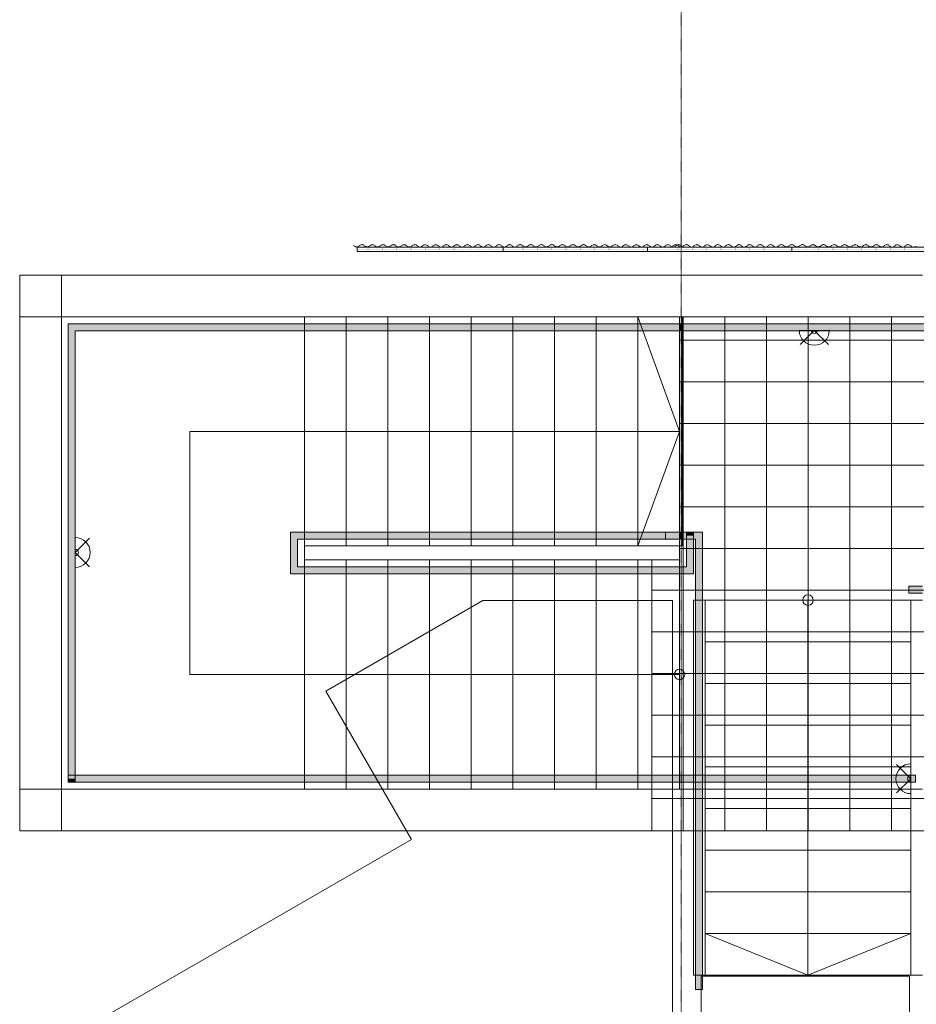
# Model space of a CAD drawing. Header units: centimetres. Extents: x -1589 to 108054, y -205274 to 31709.
# Tile 34 of 256: x 35912 to 42366, y -75644 to -68555. Entities that reach past the tile are written whole.
import ezdxf

# ---------------------------------------------------------------- set-up
doc = ezdxf.new("R2010")
doc.units = ezdxf.units.CM
doc.header["$LTSCALE"] = 0.01
doc.header["$MEASUREMENT"] = 0
for name, pattern in [('11108-COL-C310_XMODEL$0$HIDDEN', [0.375, 0.25, -0.125]), ('Kropki i Kreski', [72, 36, -18, 0, -18]), ('Kropkowana', [63.499999, 0, -63.499999])]:
    doc.linetypes.add(name, pattern=pattern)
for name, color, linetype in [('2_barierki.K_IR', 7, 'Continuous'), ('2_belki.K_IR', 7, 'Continuous'), ('2_schody stalowe rzut.K_IR', 7, 'Continuous'), ('2_schody.K_IR', 7, 'Continuous'), ('2_stropy.K_IR', 7, 'Continuous'), ('2_słupy.K_IR', 7, 'Continuous'), ('2_ściana dekoracyjna 3', 7, 'Continuous'), ('2_ściana dekoracyjna 31.K_IR', 7, 'Continuous'), ('2_ściany.K_IR', 7, 'Continuous'), ('3_oświetlenie.K_IR', 7, 'Continuous'), ('4_osie.ISTN', 7, 'Continuous')]:
    doc.layers.add(name, color=color, linetype=linetype)

msp = doc.modelspace()

# ---------------------------------------------------------------- hatches: boundary and pattern name
at = {"layer": '2_barierki.K_IR', "linetype": 'Continuous', "lineweight": 5, "ltscale": 10}
for points in [[(36261.63197, -74019.1793), (36311.63197, -74019.1793), (36311.63197, -70794.12968), (36261.63197, -70744.12968)], [(36261.63197, -70744.12968), (36311.63197, -70794.12968), (37936.63197, -70794.12968), (37936.63197, -70744.12968)], [(37936.63197, -70744.12968), (37936.63197, -70794.12968), (40661.63197, -70794.12968), (40661.63197, -70744.12968)], [(40661.63141, -70744.12968), (40661.63085, -70794.12968), (43961.71357, -70794.1665), (44011.71357, -70744.16706)], [(40661.63197, -70744.12968), (40661.63197, -70794.12968), (40686.63197, -70794.12968), (40686.63197, -70744.12968)], [(37861.63197, -72544.1793), (37911.63197, -72494.1793), (37911.63197, -72294.12968), (37861.63197, -72244.12968)], [(37861.63197, -72244.12968), (37911.63197, -72294.12968), (40661.63197, -72294.12968), (40661.63197, -72244.12968)], [(40661.63197, -72244.12968), (40661.63197, -72294.12968), (40686.63197, -72294.12968), (40686.63197, -72244.12968)], [(40711.63197, -72269.12968), (40761.63197, -72269.12968), (40761.63197, -72244.12968), (40711.63197, -72244.12968)], [(40761.63197, -72269.12968), (40711.63197, -72269.12968), (40711.63197, -72494.1793), (40761.63197, -72544.1793)], [(40761.63197, -72544.1793), (40711.63197, -72494.1793), (37911.63197, -72494.1793), (37861.63197, -72544.1793)], [(42411.6291, -72683.9505), (42411.6291, -72633.9505), (42311.6291, -72633.9505), (42311.6291, -72683.9505)], [(36261.63197, -73994.1793), (36261.63197, -74044.1793), (37961.63196, -74044.1793), (37961.63196, -73994.1793)], [(37961.63196, -73994.1793), (37961.63196, -74044.1793), (40686.63197, -74044.1793), (40686.63197, -73994.1793)], [(40686.63197, -73994.1793), (40686.63197, -74044.1793), (42361.63197, -74044.1793), (42361.63197, -73994.1793)], [(36311.63197, -74019.1793), (36261.63197, -74019.1793), (36261.63197, -74044.1793), (36311.63197, -74044.1793)]]:
    msp.add_hatch(color=8, dxfattribs=at).paths.add_polyline_path(points)
at = {"layer": '2_schody stalowe rzut.K_IR', "linetype": 'Continuous', "lineweight": 5, "ltscale": 10}
for points in [[(40661.63197, -72294.12968), (40661.63197, -72244.12968), (40561.63197, -72244.12968), (40561.63197, -72294.12968)], [(40661.63197, -72244.12968), (40661.63197, -72294.12968), (40776.6291, -72294.12968), (40826.6291, -72244.12968)], [(40826.6291, -72244.12968), (40776.6291, -72294.12968), (40776.6291, -75436.51437), (40826.6291, -75436.51437)], [(40826.6291, -75436.51437), (40776.6291, -75436.51437), (40776.6291, -75536.51437), (40826.6291, -75536.51437)]]:
    msp.add_hatch(color=8, dxfattribs=at).paths.add_polyline_path(points)
at = {"layer": '2_schody.K_IR', "linetype": 'Continuous', "lineweight": 5, "ltscale": 10}
h = msp.add_hatch(dxfattribs=at)
h.set_pattern_fill('Siatka_30x30', color=8, scale=10, style=0, pattern_type=2)
h.set_pattern_definition([(0, (26888.05, -91862.7), (0, 300), []), (90, (26888.05, -91862.7), (-300, 0), [])])
h.paths.add_polyline_path([(40661.63195, -72444.17928), (40461.63197, -72444.17928), (40461.63197, -74394.1793), (44061.71357, -74394.1793), (44061.71357, -72741.85783), (44061.71357, -70394.16764), (42711.63197, -70394.16764), (42711.63197, -70694.16762), (42411.63193, -70694.16762), (40661.63195, -70694.16762)])

# ---------------------------------------------------------------- linework, layer by layer
at = {"layer": '2_barierki.K_IR', "color": 8, "linetype": 'Continuous', "lineweight": 5, "ltscale": 10}
for p, q in [((36261.63197, -70744.12968), (36261.63197, -74019.1793)), ((37936.63197, -70744.12968), (36261.63197, -70744.12968)), ((40661.63197, -70744.12968), (37936.63197, -70744.12968)), ((40661.63141, -70744.12968), (40661.63085, -70794.12968)), ((44011.71357, -70744.16706), (40661.63141, -70744.12968)), ((40686.63197, -70744.12968), (40661.63197, -70744.12968)), ((40686.63197, -70794.12968), (40686.63197, -70744.12968)), ((36311.63197, -74019.1793), (36311.63197, -70794.12968)), ((36311.63197, -70794.12968), (37936.63197, -70794.12968)), ((37936.63197, -70794.12968), (40661.63197, -70794.12968)), ((40661.63085, -70794.12968), (43961.71357, -70794.1665)), ((40661.63197, -70794.12968), (40686.63197, -70794.12968)), ((37861.63197, -72244.12968), (37861.63197, -72544.1793)), ((40661.63197, -72244.12968), (37861.63197, -72244.12968)), ((37911.63197, -72494.1793), (37911.63197, -72294.12968)), ((37911.63197, -72294.12968), (40661.63197, -72294.12968)), ((40686.63197, -72244.12968), (40661.63197, -72244.12968)), ((40661.63197, -72294.12968), (40686.63197, -72294.12968)), ((40686.63197, -72294.12968), (40686.63197, -72244.12968)), ((40761.63197, -72244.12968), (40711.63197, -72244.12968)), ((40711.63197, -72244.12968), (40711.63197, -72269.12968)), ((40711.63197, -72269.12968), (40711.63197, -72494.1793)), ((40761.63197, -72269.12968), (40761.63197, -72244.12968)), ((40761.63197, -72544.1793), (40761.63197, -72269.12968)), ((40711.63197, -72494.1793), (37911.63197, -72494.1793)), ((37861.63197, -72544.1793), (40761.63197, -72544.1793)), ((42411.6291, -72633.9505), (42311.6291, -72633.9505)), ((42311.6291, -72633.9505), (42311.6291, -72683.9505)), ((42311.6291, -72683.9505), (42411.6291, -72683.9505)), ((36261.63197, -73994.1793), (36261.63197, -74044.1793)), ((37961.63196, -73994.1793), (36261.63197, -73994.1793)), ((40686.63197, -73994.1793), (37961.63196, -73994.1793)), ((42361.63197, -73994.1793), (40686.63197, -73994.1793)), ((42361.63197, -74044.1793), (42361.63197, -73994.1793)), ((36261.63197, -74019.1793), (36261.63197, -74044.1793)), ((36261.63197, -74044.1793), (36311.63197, -74044.1793)), ((36261.63197, -74044.1793), (37961.63196, -74044.1793)), ((36311.63197, -74044.1793), (36311.63197, -74019.1793)), ((37961.63196, -74044.1793), (40686.63197, -74044.1793)), ((40686.63197, -74044.1793), (42361.63197, -74044.1793))]:
    msp.add_line(p, q, dxfattribs=at)
at = {"layer": '2_belki.K_IR', "color": 8, "linetype": 'Continuous', "lineweight": 5, "ltscale": 10}
for p, q in [((36211.63196, -70394.16762), (42411.63196, -70394.16761)), ((36211.63196, -70694.16764), (36211.63196, -70394.16762)), ((35911.63193, -70694.16762), (35911.63193, -74094.1793)), ((35911.63193, -70694.16762), (36211.63196, -70694.16762)), ((35911.63196, -70694.16763), (35911.63196, -74094.17932)), ((35911.63196, -70694.16763), (36211.63198, -70694.16763)), ((36211.63196, -70694.16762), (36211.63196, -74094.1793)), ((36211.63196, -70694.16764), (42411.63196, -70694.16763)), ((36211.63198, -70694.16763), (36211.63198, -74094.17932)), ((35911.63193, -74094.1793), (36211.63196, -74094.1793)), ((35911.63196, -74094.17932), (36211.63198, -74094.17932))]:
    msp.add_line(p, q, dxfattribs=at)
at = {"layer": '2_schody stalowe rzut.K_IR', "color": 8, "linetype": 'Continuous', "lineweight": 5, "ltscale": 10}
for p, q in [((40661.63197, -72244.12968), (40561.63197, -72244.12968)), ((40561.63197, -72244.12968), (40561.63197, -72294.12968)), ((40561.63197, -72294.12968), (40661.63197, -72294.12968)), ((40826.6291, -72244.12968), (40661.63197, -72244.12968)), ((40661.63197, -72294.12968), (40776.6291, -72294.12968)), ((40776.6291, -72294.12968), (40776.6291, -75436.51437)), ((40826.6291, -75436.51437), (40826.6291, -72244.12968)), ((40761.6291, -72733.9505), (40761.6291, -75433.9505)), ((40846.6291, -72733.9505), (40761.6291, -72733.9505)), ((40846.6291, -75433.9505), (40846.6291, -72733.9505)), ((42326.6291, -72733.9505), (40846.6291, -72733.9505)), ((40846.6291, -72733.9505), (40846.6291, -73033.9505)), ((41586.6291, -72733.9505), (41586.6291, -73033.9505)), ((41586.6291, -72733.9505), (41586.6291, -73033.9505)), ((42326.6291, -72733.9505), (42326.6291, -75433.9505)), ((42411.6291, -72733.9505), (42326.6291, -72733.9505)), ((42326.6291, -73033.9505), (42326.6291, -72733.9505)), ((40846.6291, -73033.9505), (42326.6291, -73033.9505)), ((42326.6291, -73033.9505), (40846.6291, -73033.9505)), ((40846.6291, -73033.9505), (40846.6291, -73333.9505)), ((41586.6291, -73033.9505), (41586.6291, -75133.9505)), ((41586.6291, -73033.9505), (41586.6291, -75133.9505)), ((42326.6291, -73333.9505), (42326.6291, -73033.9505)), ((40846.6291, -73333.9505), (42326.6291, -73333.9505)), ((42326.6291, -73333.9505), (40846.6291, -73333.9505)), ((40846.6291, -73333.9505), (40846.6291, -73633.9505)), ((42326.6291, -73633.9505), (42326.6291, -73333.9505)), ((40846.6291, -73633.9505), (42326.6291, -73633.9505)), ((42326.6291, -73633.9505), (40846.6291, -73633.9505)), ((40846.6291, -73633.9505), (40846.6291, -73933.9505)), ((42326.6291, -73933.9505), (42326.6291, -73633.9505)), ((40846.6291, -73933.9505), (42326.6291, -73933.9505)), ((42326.6291, -73933.9505), (40846.6291, -73933.9505)), ((40846.6291, -73933.9505), (40846.6291, -74233.9505)), ((42326.6291, -74233.9505), (42326.6291, -73933.9505)), ((40846.6291, -74233.9505), (42326.6291, -74233.9505)), ((42326.6291, -74233.9505), (40846.6291, -74233.9505)), ((40846.6291, -74233.9505), (40846.6291, -74533.9505)), ((42326.6291, -74533.9505), (42326.6291, -74233.9505)), ((40846.6291, -74533.9505), (42326.6291, -74533.9505)), ((42326.6291, -74533.9505), (40846.6291, -74533.9505)), ((40846.6291, -74533.9505), (40846.6291, -74833.9505)), ((42326.6291, -74833.9505), (42326.6291, -74533.9505)), ((40846.6291, -74833.9505), (42326.6291, -74833.9505)), ((42326.6291, -74833.9505), (40846.6291, -74833.9505)), ((40846.6291, -74833.9505), (40846.6291, -75133.9505)), ((42326.6291, -75133.9505), (42326.6291, -74833.9505)), ((40846.6291, -75133.9505), (42326.6291, -75133.9505)), ((42326.6291, -75133.9505), (40846.6291, -75133.9505)), ((40846.6291, -75133.9505), (40846.6291, -75433.9505)), ((40846.6291, -75133.9505), (41586.6291, -75433.9505)), ((40846.6291, -75133.9505), (41586.6291, -75433.9505)), ((41586.6291, -75133.9505), (41586.6291, -75433.9505)), ((41586.6291, -75133.9505), (41586.6291, -75433.9505)), ((41586.6291, -75433.9505), (42326.6291, -75133.9505)), ((41586.6291, -75433.9505), (42326.6291, -75133.9505)), ((42326.6291, -75433.9505), (42326.6291, -75133.9505)), ((40761.6291, -75433.9505), (40846.6291, -75433.9505)), ((40776.6291, -75436.51437), (40776.6291, -75536.51437)), ((40826.6291, -75536.51437), (40826.6291, -75436.51437)), ((40846.6291, -75433.9505), (42326.6291, -75433.9505)), ((42326.6291, -75433.9505), (42411.6291, -75433.9505)), ((40776.6291, -75536.51437), (40826.6291, -75536.51437))]:
    msp.add_line(p, q, dxfattribs=at)
for start, end in [(0, 180), (180, 0)]:
    msp.add_arc((41586.6291, -72733.9505), 37.5, start, end, dxfattribs=at)
at = {"layer": '2_schody.K_IR', "color": 8, "linetype": 'Continuous', "lineweight": 5, "ltscale": 10}
for p, q in [((36211.63197, -74094.1793), (36211.63197, -70694.12968)), ((36211.63197, -70694.12968), (37961.63197, -70694.12968)), ((37961.63197, -70694.12968), (37961.63197, -72344.1297)), ((37961.63197, -72344.12968), (37961.63197, -70694.12968)), ((37961.63197, -70694.12968), (38261.63197, -70694.12968)), ((38261.63197, -70694.12968), (38261.63197, -72344.12968)), ((38261.63197, -72344.12968), (38261.63197, -70694.12968)), ((38261.63197, -70694.12968), (38561.63197, -70694.12968)), ((38561.63197, -70694.12968), (38561.63197, -72344.12968)), ((38561.63197, -72344.12968), (38561.63197, -70694.12968)), ((38561.63197, -70694.12968), (38861.63197, -70694.12968)), ((38861.63197, -70694.12968), (38861.63197, -72344.12968)), ((38861.63197, -72344.12968), (38861.63197, -70694.12968)), ((38861.63197, -70694.12968), (39161.63197, -70694.12968)), ((39161.63197, -70694.12968), (39161.63197, -72344.12968)), ((39161.63197, -72344.12968), (39161.63197, -70694.12968)), ((39161.63197, -70694.12968), (39461.63197, -70694.12968)), ((39461.63197, -70694.12968), (39461.63197, -72344.12968)), ((39461.63197, -72344.12968), (39461.63197, -70694.12968)), ((39461.63197, -70694.12968), (39761.63197, -70694.12968)), ((39761.63197, -70694.12968), (39761.63197, -72344.12968)), ((39761.63197, -72344.12968), (39761.63197, -70694.12968)), ((39761.63197, -70694.12968), (40061.63197, -70694.12968)), ((40061.63197, -70694.12968), (40061.63197, -72344.12968)), ((40061.63197, -72344.12968), (40061.63197, -70694.12968)), ((40061.63197, -70694.12968), (40361.63197, -70694.12968)), ((40361.63197, -70694.12968), (40361.63197, -72344.12968)), ((40361.63197, -72344.12968), (40361.63197, -70694.12968)), ((40361.63197, -70694.12968), (40661.63197, -70694.12968)), ((40361.63197, -70694.12968), (40661.63197, -71519.12968)), ((40661.63197, -70694.12968), (40681.63197, -70694.12968)), ((40681.63197, -70694.12968), (40681.63197, -72344.12968)), ((37136.63197, -73269.1793), (37136.63197, -71519.12968)), ((37136.63197, -71519.12968), (37961.63197, -71519.12968)), ((37961.63197, -71519.12968), (40361.63197, -71519.12968)), ((40361.63197, -71519.12968), (40661.63197, -71519.12968)), ((40661.63197, -71519.12968), (40361.63197, -72344.12968)), ((38261.63197, -72344.12968), (37961.63197, -72344.12968)), ((37961.63197, -72344.1297), (37961.63197, -72444.17928)), ((38561.63197, -72344.12968), (38261.63197, -72344.12968)), ((38861.63197, -72344.12968), (38561.63197, -72344.12968)), ((39161.63197, -72344.12968), (38861.63197, -72344.12968)), ((39461.63197, -72344.12968), (39161.63197, -72344.12968)), ((39761.63197, -72344.12968), (39461.63197, -72344.12968)), ((40061.63197, -72344.12968), (39761.63197, -72344.12968)), ((40361.63197, -72344.12968), (40061.63197, -72344.12968)), ((40661.63197, -72344.12968), (40361.63197, -72344.12968)), ((40681.63197, -72344.12968), (40661.63197, -72344.12968)), ((37961.63197, -72444.17928), (37961.63197, -74094.1793)), ((37961.63198, -72444.17928), (38261.63197, -72444.17928)), ((37961.63198, -74094.1793), (37961.63198, -72444.17928)), ((38261.63197, -72444.17928), (38261.63197, -74094.1793)), ((38261.63197, -72444.1793), (38561.63197, -72444.1793)), ((38261.63197, -74094.1793), (38261.63197, -72444.1793)), ((38561.63197, -74094.1793), (38561.63197, -72444.1793)), ((38561.63197, -72444.1793), (38861.63197, -72444.1793)), ((38561.63197, -72444.1793), (38561.63197, -74094.1793)), ((38861.63197, -74094.1793), (38861.63197, -72444.1793)), ((38861.63197, -72444.1793), (39161.63197, -72444.1793)), ((38861.63197, -72444.1793), (38861.63197, -74094.1793)), ((39161.63197, -74094.1793), (39161.63197, -72444.1793)), ((39161.63197, -72444.1793), (39461.63197, -72444.1793)), ((39161.63197, -72444.1793), (39161.63197, -74094.1793)), ((39461.63197, -74094.1793), (39461.63197, -72444.1793)), ((39461.63197, -72444.1793), (39761.63197, -72444.1793)), ((39461.63197, -72444.1793), (39461.63197, -74094.1793)), ((39761.63197, -74094.1793), (39761.63197, -72444.1793)), ((39761.63197, -72444.1793), (40061.63197, -72444.1793)), ((39761.63197, -72444.1793), (39761.63197, -74094.1793)), ((40061.63197, -74094.1793), (40061.63197, -72444.1793)), ((40061.63197, -72444.1793), (40361.63197, -72444.1793)), ((40061.63197, -72444.1793), (40061.63197, -74094.1793)), ((40361.63197, -74094.1793), (40361.63197, -72444.1793)), ((40361.63197, -72444.1793), (40661.63197, -72444.1793)), ((40361.63197, -72444.1793), (40361.63197, -74094.1793)), ((40661.63197, -72444.1793), (40661.63197, -74094.1793)), ((37961.63197, -73269.1793), (37136.63197, -73269.1793)), ((40361.63197, -73269.1793), (37961.63197, -73269.1793)), ((40661.63197, -73269.1793), (40361.63197, -73269.1793)), ((37961.63197, -74094.1793), (36211.63197, -74094.1793)), ((38261.63197, -74094.1793), (37961.63198, -74094.1793)), ((38561.63197, -74094.1793), (38261.63197, -74094.1793)), ((38861.63197, -74094.1793), (38561.63197, -74094.1793)), ((39161.63197, -74094.1793), (38861.63197, -74094.1793)), ((39461.63197, -74094.1793), (39161.63197, -74094.1793)), ((39761.63197, -74094.1793), (39461.63197, -74094.1793)), ((40061.63197, -74094.1793), (39761.63197, -74094.1793)), ((40361.63197, -74094.1793), (40061.63197, -74094.1793)), ((40661.63197, -74094.1793), (40361.63197, -74094.1793))]:
    msp.add_line(p, q, dxfattribs=at)
at = {"layer": '2_schody.K_IR', "color": 8, "linetype": 'Continuous', "lineweight": 5, "ltscale": 10, "flags": 128}
msp.add_lwpolyline([(40661.63195, -72444.17928), (40461.63197, -72444.17928), (40461.63197, -74394.1793), (44061.71357, -74394.1793), (44061.71357, -72741.85783), (44061.71357, -70394.16764), (42711.63197, -70394.16764), (42711.63197, -70694.16762), (42411.63193, -70694.16762), (40661.63195, -70694.16762)], close=True, dxfattribs=at)
at = {"layer": '2_schody.K_IR', "color": 8, "linetype": 'Continuous', "lineweight": 5, "ltscale": 10}
for start, end in [(90, 270), (270, 90)]:
    msp.add_arc((40661.63197, -73269.1793), 37.5, start, end, dxfattribs=at)
at = {"layer": '2_stropy.K_IR', "color": 8, "linetype": 'Continuous', "lineweight": 5, "ltscale": 10, "flags": 128}
for points in [[(37342.67536, -77568.9581), (36342.87346, -75837.07474), (38733.13041, -74457.45428), (38115.93207, -73388.283), (39245.67857, -72736.01038), (40611.62917, -72736.89994), (40611.62917, -75969.95529), (40112.38628, -75969.99321)], [(40817.25848, -75976.54181), (42317.25848, -75976.54181), (42317.25848, -75441.85786), (40817.25848, -75441.85786)]]:
    msp.add_lwpolyline(points, close=True, dxfattribs=at)
at = {"layer": '2_słupy.K_IR', "color": 8, "linetype": 'Continuous', "lineweight": 5, "ltscale": 10, "flags": 128}
for points in [[(35911.63197, -70394.16762), (36211.63197, -70394.16762), (36211.63197, -70694.16762), (35911.63197, -70694.16762)], [(35911.63197, -74094.1793), (36211.63197, -74094.1793), (36211.63197, -74394.1793), (35911.63197, -74394.1793)]]:
    msp.add_lwpolyline(points, close=True, dxfattribs=at)
at = {"layer": '2_ściana dekoracyjna 3', "color": 8, "linetype": '11108-COL-C310_XMODEL$0$HIDDEN', "lineweight": 5, "ltscale": 10}
for p, q in [((38317.38929, -70183.11149), (38312.90778, -70179.60772)), ((38329.25198, -70191.05134), (38317.38929, -70183.11149)), ((38355.38929, -70183.11149), (38343.5266, -70191.05134)), ((38363.87739, -70176.47526), (38355.38929, -70183.11149)), ((38374.38929, -70174.11149), (38363.87739, -70176.47526)), ((38384.90119, -70176.47526), (38374.38929, -70174.11149)), ((38393.38929, -70183.11149), (38384.90119, -70176.47526)), ((38405.25198, -70191.05134), (38393.38929, -70183.11149)), ((38431.38929, -70183.11149), (38419.5266, -70191.05134)), ((38439.87739, -70176.47526), (38431.38929, -70183.11149)), ((38450.38929, -70174.11149), (38439.87739, -70176.47526)), ((38460.90119, -70176.47526), (38450.38929, -70174.11149)), ((38469.38929, -70183.11149), (38460.90119, -70176.47526)), ((38481.25198, -70191.05134), (38469.38929, -70183.11149)), ((38507.38929, -70183.11149), (38495.5266, -70191.05134)), ((38515.87739, -70176.47526), (38507.38929, -70183.11149)), ((38526.38929, -70174.11149), (38515.87739, -70176.47526)), ((38536.90119, -70176.47526), (38526.38929, -70174.11149)), ((38545.38929, -70183.11149), (38536.90119, -70176.47526)), ((38557.25198, -70191.05134), (38545.38929, -70183.11149)), ((38583.38929, -70183.11149), (38571.5266, -70191.05134)), ((38591.87739, -70176.47526), (38583.38929, -70183.11149)), ((38602.38929, -70174.11149), (38591.87739, -70176.47526)), ((38612.90119, -70176.47526), (38602.38929, -70174.11149)), ((38621.38929, -70183.11149), (38612.90119, -70176.47526)), ((38633.25198, -70191.05134), (38621.38929, -70183.11149)), ((38659.38929, -70183.11149), (38647.5266, -70191.05134)), ((38667.87739, -70176.47526), (38659.38929, -70183.11149)), ((38678.38929, -70174.11149), (38667.87739, -70176.47526)), ((38688.90119, -70176.47526), (38678.38929, -70174.11149)), ((38697.38929, -70183.11149), (38688.90119, -70176.47526)), ((38709.25198, -70191.05134), (38697.38929, -70183.11149)), ((38735.38929, -70183.11149), (38723.5266, -70191.05134)), ((38743.87739, -70176.47526), (38735.38929, -70183.11149)), ((38754.38929, -70174.11149), (38743.87739, -70176.47526)), ((38764.90119, -70176.47526), (38754.38929, -70174.11149)), ((38773.38929, -70183.11149), (38764.90119, -70176.47526)), ((38785.25198, -70191.05134), (38773.38929, -70183.11149)), ((38811.38929, -70183.11149), (38799.5266, -70191.05134)), ((38819.87739, -70176.47526), (38811.38929, -70183.11149)), ((38830.38929, -70174.11149), (38819.87739, -70176.47526)), ((38840.90119, -70176.47526), (38830.38929, -70174.11149)), ((38849.38929, -70183.11149), (38840.90119, -70176.47526)), ((38861.25198, -70191.05134), (38849.38929, -70183.11149)), ((38887.38929, -70183.11149), (38875.5266, -70191.05134)), ((38895.87739, -70176.47526), (38887.38929, -70183.11149)), ((38906.38929, -70174.11149), (38895.87739, -70176.47526)), ((38916.90119, -70176.47526), (38906.38929, -70174.11149)), ((38925.38929, -70183.11149), (38916.90119, -70176.47526)), ((38937.25198, -70191.05134), (38925.38929, -70183.11149)), ((38963.38929, -70183.11149), (38951.5266, -70191.05134)), ((38971.87739, -70176.47526), (38963.38929, -70183.11149)), ((38982.38929, -70174.11149), (38971.87739, -70176.47526)), ((38992.90119, -70176.47526), (38982.38929, -70174.11149)), ((39001.38929, -70183.11149), (38992.90119, -70176.47526)), ((39013.25198, -70191.05134), (39001.38929, -70183.11149)), ((39039.38929, -70183.11149), (39027.5266, -70191.05134)), ((39047.87739, -70176.47526), (39039.38929, -70183.11149)), ((39058.38929, -70174.11149), (39047.87739, -70176.47526)), ((39068.90119, -70176.47526), (39058.38929, -70174.11149)), ((39077.38929, -70183.11149), (39068.90119, -70176.47526)), ((39089.25198, -70191.05134), (39077.38929, -70183.11149)), ((39115.38929, -70183.11149), (39103.5266, -70191.05134)), ((39123.87739, -70176.47526), (39115.38929, -70183.11149)), ((39134.38929, -70174.11149), (39123.87739, -70176.47526)), ((39144.90119, -70176.47526), (39134.38929, -70174.11149)), ((39153.38929, -70183.11149), (39144.90119, -70176.47526)), ((39165.25198, -70191.05134), (39153.38929, -70183.11149)), ((39191.38929, -70183.11149), (39179.5266, -70191.05134)), ((39199.87739, -70176.47526), (39191.38929, -70183.11149)), ((39210.38929, -70174.11149), (39199.87739, -70176.47526)), ((39220.90119, -70176.47526), (39210.38929, -70174.11149)), ((39229.38929, -70183.11149), (39220.90119, -70176.47526)), ((39241.25198, -70191.05134), (39229.38929, -70183.11149)), ((39267.38929, -70183.11149), (39255.5266, -70191.05134)), ((39275.87739, -70176.47526), (39267.38929, -70183.11149)), ((39286.38929, -70174.11149), (39275.87739, -70176.47526)), ((39296.90119, -70176.47526), (39286.38929, -70174.11149)), ((39305.38929, -70183.11149), (39296.90119, -70176.47526)), ((39317.25198, -70191.05134), (39305.38929, -70183.11149)), ((39343.38929, -70183.11149), (39331.5266, -70191.05134)), ((39351.87739, -70176.47526), (39343.38929, -70183.11149)), ((39362.38929, -70174.11149), (39351.87739, -70176.47526)), ((39372.90119, -70176.47526), (39362.38929, -70174.11149)), ((39381.38929, -70183.11149), (39372.90119, -70176.47526)), ((39393.25198, -70191.05134), (39381.38929, -70183.11149)), ((39419.38929, -70183.11149), (39407.5266, -70191.05134)), ((39427.87739, -70176.47526), (39419.38929, -70183.11149)), ((39438.38929, -70174.11149), (39427.87739, -70176.47526)), ((39448.90119, -70176.47526), (39438.38929, -70174.11149)), ((39457.38929, -70183.11149), (39448.90119, -70176.47526)), ((39469.25198, -70191.05134), (39457.38929, -70183.11149)), ((39495.38929, -70183.11149), (39483.5266, -70191.05134)), ((39503.87739, -70176.47526), (39495.38929, -70183.11149)), ((39514.38929, -70174.11149), (39503.87739, -70176.47526)), ((39524.90119, -70176.47526), (39514.38929, -70174.11149)), ((39533.38929, -70183.11149), (39524.90119, -70176.47526)), ((39545.25198, -70191.05134), (39533.38929, -70183.11149)), ((39571.38929, -70183.11149), (39559.5266, -70191.05134)), ((39579.87739, -70176.47526), (39571.38929, -70183.11149)), ((39590.38929, -70174.11149), (39579.87739, -70176.47526)), ((39600.90119, -70176.47526), (39590.38929, -70174.11149)), ((39609.38929, -70183.11149), (39600.90119, -70176.47526)), ((39621.25198, -70191.05134), (39609.38929, -70183.11149)), ((39647.38929, -70183.11149), (39635.5266, -70191.05134)), ((39655.87739, -70176.47526), (39647.38929, -70183.11149)), ((39666.38929, -70174.11149), (39655.87739, -70176.47526)), ((39676.90119, -70176.47526), (39666.38929, -70174.11149)), ((39685.38929, -70183.11149), (39676.90119, -70176.47526)), ((39697.25198, -70191.05134), (39685.38929, -70183.11149)), ((39723.38929, -70183.11149), (39711.5266, -70191.05134)), ((39731.87739, -70176.47526), (39723.38929, -70183.11149)), ((39742.38929, -70174.11149), (39731.87739, -70176.47526)), ((39752.90119, -70176.47526), (39742.38929, -70174.11149)), ((39761.38929, -70183.11149), (39752.90119, -70176.47526)), ((39773.25198, -70191.05134), (39761.38929, -70183.11149)), ((39799.38929, -70183.11149), (39787.5266, -70191.05134)), ((39807.87739, -70176.47526), (39799.38929, -70183.11149)), ((39818.38929, -70174.11149), (39807.87739, -70176.47526)), ((39828.90119, -70176.47526), (39818.38929, -70174.11149)), ((39837.38929, -70183.11149), (39828.90119, -70176.47526)), ((39849.25198, -70191.05134), (39837.38929, -70183.11149)), ((39875.38929, -70183.11149), (39863.5266, -70191.05134)), ((39883.87739, -70176.47526), (39875.38929, -70183.11149)), ((39894.38929, -70174.11149), (39883.87739, -70176.47526)), ((39904.90119, -70176.47526), (39894.38929, -70174.11149)), ((39913.38929, -70183.11149), (39904.90119, -70176.47526)), ((39925.25198, -70191.05134), (39913.38929, -70183.11149)), ((39951.38929, -70183.11149), (39939.5266, -70191.05134)), ((39959.87739, -70176.47526), (39951.38929, -70183.11149)), ((39970.38929, -70174.11149), (39959.87739, -70176.47526)), ((39980.90119, -70176.47526), (39970.38929, -70174.11149)), ((39989.38929, -70183.11149), (39980.90119, -70176.47526)), ((40001.25198, -70191.05134), (39989.38929, -70183.11149)), ((40027.38929, -70183.11149), (40015.5266, -70191.05134)), ((40035.87739, -70176.47526), (40027.38929, -70183.11149)), ((40046.38929, -70174.11149), (40035.87739, -70176.47526)), ((40056.90119, -70176.47526), (40046.38929, -70174.11149)), ((40065.38929, -70183.11149), (40056.90119, -70176.47526)), ((40077.25198, -70191.05134), (40065.38929, -70183.11149)), ((40103.38929, -70183.11149), (40091.5266, -70191.05134)), ((40111.87739, -70176.47526), (40103.38929, -70183.11149)), ((40122.38929, -70174.11149), (40111.87739, -70176.47526)), ((40132.90119, -70176.47526), (40122.38929, -70174.11149)), ((40141.38929, -70183.11149), (40132.90119, -70176.47526)), ((40153.25198, -70191.05134), (40141.38929, -70183.11149)), ((40179.38929, -70183.11149), (40167.5266, -70191.05134)), ((40187.87739, -70176.47526), (40179.38929, -70183.11149)), ((40198.38929, -70174.11149), (40187.87739, -70176.47526)), ((40208.90119, -70176.47526), (40198.38929, -70174.11149)), ((40217.38929, -70183.11149), (40208.90119, -70176.47526)), ((40229.25198, -70191.05134), (40217.38929, -70183.11149)), ((40255.38929, -70183.11149), (40243.5266, -70191.05134)), ((40263.87739, -70176.47526), (40255.38929, -70183.11149)), ((40274.38929, -70174.11149), (40263.87739, -70176.47526)), ((40284.90119, -70176.47526), (40274.38929, -70174.11149)), ((40293.38929, -70183.11149), (40284.90119, -70176.47526)), ((40305.25198, -70191.05134), (40293.38929, -70183.11149)), ((40331.38929, -70183.11149), (40319.5266, -70191.05134)), ((40339.87739, -70176.47526), (40331.38929, -70183.11149)), ((40350.38929, -70174.11149), (40339.87739, -70176.47526)), ((40360.90119, -70176.47526), (40350.38929, -70174.11149)), ((40369.38929, -70183.11149), (40360.90119, -70176.47526)), ((40381.25198, -70191.05134), (40369.38929, -70183.11149)), ((40407.38929, -70183.11149), (40395.5266, -70191.05134)), ((40415.87739, -70176.47526), (40407.38929, -70183.11149)), ((40426.38929, -70174.11149), (40415.87739, -70176.47526)), ((40436.90119, -70176.47526), (40426.38929, -70174.11149)), ((40445.38929, -70183.11149), (40436.90119, -70176.47526)), ((40457.25198, -70191.05134), (40445.38929, -70183.11149)), ((40483.38929, -70183.11149), (40471.5266, -70191.05134)), ((40491.87739, -70176.47526), (40483.38929, -70183.11149)), ((40502.38929, -70174.11149), (40491.87739, -70176.47526)), ((40512.90119, -70176.47526), (40502.38929, -70174.11149)), ((40521.38929, -70183.11149), (40512.90119, -70176.47526)), ((40533.25198, -70191.05134), (40521.38929, -70183.11149)), ((40559.38929, -70183.11149), (40547.5266, -70191.05134)), ((40567.87739, -70176.47526), (40559.38929, -70183.11149)), ((40578.38929, -70174.11149), (40567.87739, -70176.47526)), ((40588.90119, -70176.47526), (40578.38929, -70174.11149)), ((40597.38929, -70183.11149), (40588.90119, -70176.47526)), ((40609.25198, -70191.05134), (40597.38929, -70183.11149)), ((40635.38929, -70183.11149), (40623.5266, -70191.05134)), ((40643.87739, -70176.47526), (40635.38929, -70183.11149)), ((40654.38929, -70174.11149), (40643.87739, -70176.47526)), ((40664.90119, -70176.47526), (40654.38929, -70174.11149)), ((40673.38929, -70183.11149), (40664.90119, -70176.47526)), ((40685.25198, -70191.05134), (40673.38929, -70183.11149)), ((38343.5266, -70191.05134), (38329.25198, -70191.05134)), ((38419.5266, -70191.05134), (38405.25198, -70191.05134)), ((38495.5266, -70191.05134), (38481.25198, -70191.05134)), ((38571.5266, -70191.05134), (38557.25198, -70191.05134)), ((38647.5266, -70191.05134), (38633.25198, -70191.05134)), ((38723.5266, -70191.05134), (38709.25198, -70191.05134)), ((38799.5266, -70191.05134), (38785.25198, -70191.05134)), ((38875.5266, -70191.05134), (38861.25198, -70191.05134)), ((38951.5266, -70191.05134), (38937.25198, -70191.05134)), ((39027.5266, -70191.05134), (39013.25198, -70191.05134)), ((39103.5266, -70191.05134), (39089.25198, -70191.05134)), ((39179.5266, -70191.05134), (39165.25198, -70191.05134)), ((39255.5266, -70191.05134), (39241.25198, -70191.05134)), ((39331.5266, -70191.05134), (39317.25198, -70191.05134)), ((39407.5266, -70191.05134), (39393.25198, -70191.05134)), ((39483.5266, -70191.05134), (39469.25198, -70191.05134)), ((39559.5266, -70191.05134), (39545.25198, -70191.05134)), ((39635.5266, -70191.05134), (39621.25198, -70191.05134)), ((39711.5266, -70191.05134), (39697.25198, -70191.05134)), ((39787.5266, -70191.05134), (39773.25198, -70191.05134)), ((39863.5266, -70191.05134), (39849.25198, -70191.05134)), ((39939.5266, -70191.05134), (39925.25198, -70191.05134)), ((40015.5266, -70191.05134), (40001.25198, -70191.05134)), ((40091.5266, -70191.05134), (40077.25198, -70191.05134)), ((40167.5266, -70191.05134), (40153.25198, -70191.05134)), ((40243.5266, -70191.05134), (40229.25198, -70191.05134)), ((40319.5266, -70191.05134), (40305.25198, -70191.05134)), ((40395.5266, -70191.05134), (40381.25198, -70191.05134)), ((40471.5266, -70191.05134), (40457.25198, -70191.05134)), ((40547.5266, -70191.05134), (40533.25198, -70191.05134)), ((40623.5266, -70191.05134), (40609.25198, -70191.05134)), ((40690.07495, -70191.05134), (40685.25198, -70191.05134)), ((42356.73715, -70191.10747), (42352.7226, -70188.42048)), ((42371.01177, -70191.10747), (42356.73715, -70191.10747))]:
    msp.add_line(p, q, dxfattribs=at)
at = {"layer": '2_ściana dekoracyjna 3', "color": 8, "linetype": 'Continuous', "lineweight": 5, "ltscale": 10}
for p, q in [((38341.63197, -70192.98782), (38341.63197, -70222.98782)), ((38871.57073, -70192.98782), (38341.63197, -70192.98782)), ((38871.57073, -70222.98782), (38341.63197, -70222.98782)), ((38871.57073, -70192.98782), (39391.11854, -70192.98782)), ((38871.57073, -70222.98782), (39391.11854, -70222.98782)), ((39391.11854, -70222.98782), (39391.11854, -70192.98782)), ((39391.11854, -70192.98782), (40430.21415, -70192.98782)), ((39391.11854, -70222.98782), (40430.21415, -70222.98782)), ((40430.21415, -70192.98782), (41469.30977, -70192.98782)), ((40430.21415, -70222.98782), (40430.21415, -70192.98782)), ((40430.21415, -70222.98782), (41469.30977, -70222.98782)), ((41469.30977, -70222.98782), (41469.30977, -70192.98782)), ((41469.30977, -70192.98782), (42508.40538, -70192.98782)), ((41469.30977, -70222.98782), (42508.40538, -70222.98782))]:
    msp.add_line(p, q, dxfattribs=at)
at = {"layer": '2_ściana dekoracyjna 3', "color": 8, "linetype": 'Kropkowana', "lineweight": 5, "ltscale": 10}
msp.add_line((42882.4798, -70207.98782), (38341.63197, -70207.98782), dxfattribs=at)
at = {"layer": '2_ściana dekoracyjna 31.K_IR', "color": 8, "linetype": '11108-COL-C310_XMODEL$0$HIDDEN', "lineweight": 5, "ltscale": 10}
for p, q in [((40615.32877, -70182.9784), (40606.10085, -70189.15477)), ((40623.81687, -70176.34218), (40615.32877, -70182.9784)), ((40634.32877, -70173.9784), (40623.81687, -70176.34218)), ((40644.84066, -70176.34218), (40634.32877, -70173.9784)), ((40653.32877, -70182.9784), (40644.84066, -70176.34218)), ((40665.19146, -70190.91826), (40653.32877, -70182.9784)), ((40691.32877, -70182.9784), (40679.46607, -70190.91826)), ((40699.81687, -70176.34218), (40691.32877, -70182.9784)), ((40710.32877, -70173.9784), (40699.81687, -70176.34218)), ((40720.84066, -70176.34218), (40710.32877, -70173.9784)), ((40729.32877, -70182.9784), (40720.84066, -70176.34218)), ((40741.19146, -70190.91826), (40729.32877, -70182.9784)), ((40767.32877, -70182.9784), (40755.46607, -70190.91826)), ((40775.81687, -70176.34218), (40767.32877, -70182.9784)), ((40786.32877, -70173.9784), (40775.81687, -70176.34218)), ((40796.84066, -70176.34218), (40786.32877, -70173.9784)), ((40805.32877, -70182.9784), (40796.84066, -70176.34218)), ((40817.19146, -70190.91826), (40805.32877, -70182.9784)), ((40843.32877, -70182.9784), (40831.46607, -70190.91826)), ((40851.81687, -70176.34218), (40843.32877, -70182.9784)), ((40862.32877, -70173.9784), (40851.81687, -70176.34218)), ((40872.84066, -70176.34218), (40862.32877, -70173.9784)), ((40881.32877, -70182.9784), (40872.84066, -70176.34218)), ((40893.19146, -70190.91826), (40881.32877, -70182.9784)), ((40919.32877, -70182.9784), (40907.46607, -70190.91826)), ((40927.81687, -70176.34218), (40919.32877, -70182.9784)), ((40938.32877, -70173.9784), (40927.81687, -70176.34218)), ((40948.84066, -70176.34218), (40938.32877, -70173.9784)), ((40957.32877, -70182.9784), (40948.84066, -70176.34218)), ((40969.19146, -70190.91826), (40957.32877, -70182.9784)), ((40995.32877, -70182.9784), (40983.46607, -70190.91826)), ((41003.81687, -70176.34218), (40995.32877, -70182.9784)), ((41014.32877, -70173.9784), (41003.81687, -70176.34218)), ((41024.84066, -70176.34218), (41014.32877, -70173.9784)), ((41033.32877, -70182.9784), (41024.84066, -70176.34218)), ((41045.19146, -70190.91826), (41033.32877, -70182.9784)), ((41071.32877, -70182.9784), (41059.46607, -70190.91826)), ((41079.81687, -70176.34218), (41071.32877, -70182.9784)), ((41090.32877, -70173.9784), (41079.81687, -70176.34218)), ((41100.84066, -70176.34218), (41090.32877, -70173.9784)), ((41109.32877, -70182.9784), (41100.84066, -70176.34218)), ((41121.19146, -70190.91826), (41109.32877, -70182.9784)), ((41147.32877, -70182.9784), (41135.46607, -70190.91826)), ((41155.81687, -70176.34218), (41147.32877, -70182.9784)), ((41166.32877, -70173.9784), (41155.81687, -70176.34218)), ((41176.84066, -70176.34218), (41166.32877, -70173.9784)), ((41185.32877, -70182.9784), (41176.84066, -70176.34218)), ((41197.19146, -70190.91826), (41185.32877, -70182.9784)), ((41223.32877, -70182.9784), (41211.46607, -70190.91826)), ((41231.81687, -70176.34218), (41223.32877, -70182.9784)), ((41242.32877, -70173.9784), (41231.81687, -70176.34218)), ((41252.84066, -70176.34218), (41242.32877, -70173.9784)), ((41261.32877, -70182.9784), (41252.84066, -70176.34218)), ((41273.19146, -70190.91826), (41261.32877, -70182.9784)), ((41299.32877, -70182.9784), (41287.46607, -70190.91826)), ((41307.81687, -70176.34218), (41299.32877, -70182.9784)), ((41318.32877, -70173.9784), (41307.81687, -70176.34218)), ((41328.84066, -70176.34218), (41318.32877, -70173.9784)), ((41337.32877, -70182.9784), (41328.84066, -70176.34218)), ((41349.19146, -70190.91826), (41337.32877, -70182.9784)), ((41375.32877, -70182.9784), (41363.46607, -70190.91826)), ((41383.81687, -70176.34218), (41375.32877, -70182.9784)), ((41394.32877, -70173.9784), (41383.81687, -70176.34218)), ((41404.84066, -70176.34218), (41394.32877, -70173.9784)), ((41413.32877, -70182.9784), (41404.84066, -70176.34218)), ((41425.19146, -70190.91826), (41413.32877, -70182.9784)), ((41451.32877, -70182.9784), (41439.46607, -70190.91826)), ((41459.81687, -70176.34218), (41451.32877, -70182.9784)), ((41470.32877, -70173.9784), (41459.81687, -70176.34218)), ((41480.84066, -70176.34218), (41470.32877, -70173.9784)), ((41489.32877, -70182.9784), (41480.84066, -70176.34218)), ((41501.19146, -70190.91826), (41489.32877, -70182.9784)), ((41527.32877, -70182.9784), (41515.46607, -70190.91826)), ((41535.81687, -70176.34218), (41527.32877, -70182.9784)), ((41546.32877, -70173.9784), (41535.81687, -70176.34218)), ((41556.84066, -70176.34218), (41546.32877, -70173.9784)), ((41565.32877, -70182.9784), (41556.84066, -70176.34218)), ((41577.19146, -70190.91826), (41565.32877, -70182.9784)), ((41603.32877, -70182.9784), (41591.46607, -70190.91826)), ((41611.81687, -70176.34218), (41603.32877, -70182.9784)), ((41622.32877, -70173.9784), (41611.81687, -70176.34218)), ((41632.84066, -70176.34218), (41622.32877, -70173.9784)), ((41641.32877, -70182.9784), (41632.84066, -70176.34218)), ((41653.19146, -70190.91826), (41641.32877, -70182.9784)), ((41679.32877, -70182.9784), (41667.46607, -70190.91826)), ((41687.81687, -70176.34218), (41679.32877, -70182.9784)), ((41698.32877, -70173.9784), (41687.81687, -70176.34218)), ((41708.84066, -70176.34218), (41698.32877, -70173.9784)), ((41717.32877, -70182.9784), (41708.84066, -70176.34218)), ((41729.19146, -70190.91826), (41717.32877, -70182.9784)), ((41755.32877, -70182.9784), (41743.46607, -70190.91826)), ((41763.81687, -70176.34218), (41755.32877, -70182.9784)), ((41774.32877, -70173.9784), (41763.81687, -70176.34218)), ((41784.84066, -70176.34218), (41774.32877, -70173.9784)), ((41793.32877, -70182.9784), (41784.84066, -70176.34218)), ((41805.19146, -70190.91826), (41793.32877, -70182.9784)), ((41831.32877, -70182.9784), (41819.46607, -70190.91826)), ((41839.81687, -70176.34218), (41831.32877, -70182.9784)), ((41850.32877, -70173.9784), (41839.81687, -70176.34218)), ((41860.84066, -70176.34218), (41850.32877, -70173.9784)), ((41869.32877, -70182.9784), (41860.84066, -70176.34218)), ((41881.19146, -70190.91826), (41869.32877, -70182.9784)), ((41907.32877, -70182.9784), (41895.46607, -70190.91826)), ((41915.81687, -70176.34218), (41907.32877, -70182.9784)), ((41926.32877, -70173.9784), (41915.81687, -70176.34218)), ((41936.84066, -70176.34218), (41926.32877, -70173.9784)), ((41945.32877, -70182.9784), (41936.84066, -70176.34218)), ((41957.19146, -70190.91826), (41945.32877, -70182.9784)), ((41983.32877, -70182.9784), (41971.46607, -70190.91826)), ((41991.81687, -70176.34218), (41983.32877, -70182.9784)), ((42002.32877, -70173.9784), (41991.81687, -70176.34218)), ((42012.84066, -70176.34218), (42002.32877, -70173.9784)), ((42021.32877, -70182.9784), (42012.84066, -70176.34218)), ((42033.19146, -70190.91826), (42021.32877, -70182.9784)), ((42059.32877, -70182.9784), (42047.46607, -70190.91826)), ((42067.81687, -70176.34218), (42059.32877, -70182.9784)), ((42078.32877, -70173.9784), (42067.81687, -70176.34218)), ((42088.84066, -70176.34218), (42078.32877, -70173.9784)), ((42097.32877, -70182.9784), (42088.84066, -70176.34218)), ((42109.19146, -70190.91826), (42097.32877, -70182.9784)), ((42135.32877, -70182.9784), (42123.46607, -70190.91826)), ((42143.81687, -70176.34218), (42135.32877, -70182.9784)), ((42154.32877, -70173.9784), (42143.81687, -70176.34218)), ((42164.84066, -70176.34218), (42154.32877, -70173.9784)), ((42173.32877, -70182.9784), (42164.84066, -70176.34218)), ((42185.19146, -70190.91826), (42173.32877, -70182.9784)), ((42211.32877, -70182.9784), (42199.46607, -70190.91826)), ((42219.81687, -70176.34218), (42211.32877, -70182.9784)), ((42230.32877, -70173.9784), (42219.81687, -70176.34218)), ((42240.84066, -70176.34218), (42230.32877, -70173.9784)), ((42249.32877, -70182.9784), (42240.84066, -70176.34218)), ((42261.19146, -70190.91826), (42249.32877, -70182.9784)), ((42287.32877, -70182.9784), (42275.46607, -70190.91826)), ((42295.81687, -70176.34218), (42287.32877, -70182.9784)), ((42306.32877, -70173.9784), (42295.81687, -70176.34218)), ((42316.84066, -70176.34218), (42306.32877, -70173.9784)), ((42325.32877, -70182.9784), (42316.84066, -70176.34218)), ((42337.19146, -70190.91826), (42325.32877, -70182.9784)), ((40679.46607, -70190.91826), (40665.19146, -70190.91826)), ((40755.46607, -70190.91826), (40741.19146, -70190.91826)), ((40831.46607, -70190.91826), (40817.19146, -70190.91826)), ((40907.46607, -70190.91826), (40893.19146, -70190.91826)), ((40983.46607, -70190.91826), (40969.19146, -70190.91826)), ((41059.46607, -70190.91826), (41045.19146, -70190.91826)), ((41135.46607, -70190.91826), (41121.19146, -70190.91826)), ((41211.46607, -70190.91826), (41197.19146, -70190.91826)), ((41287.46607, -70190.91826), (41273.19146, -70190.91826)), ((41363.46607, -70190.91826), (41349.19146, -70190.91826)), ((41439.46607, -70190.91826), (41425.19146, -70190.91826)), ((41515.46607, -70190.91826), (41501.19146, -70190.91826)), ((41591.46607, -70190.91826), (41577.19146, -70190.91826)), ((41667.46607, -70190.91826), (41653.19146, -70190.91826)), ((41743.46607, -70190.91826), (41729.19146, -70190.91826)), ((41819.46607, -70190.91826), (41805.19146, -70190.91826)), ((41895.46607, -70190.91826), (41881.19146, -70190.91826)), ((41971.46607, -70190.91826), (41957.19146, -70190.91826)), ((42047.46607, -70190.91826), (42033.19146, -70190.91826)), ((42123.46607, -70190.91826), (42109.19146, -70190.91826)), ((42199.46607, -70190.91826), (42185.19146, -70190.91826)), ((42275.46607, -70190.91826), (42261.19146, -70190.91826)), ((42351.46607, -70190.91826), (42337.19146, -70190.91826)), ((42353.37186, -70189.64269), (42351.46607, -70190.91826))]:
    msp.add_line(p, q, dxfattribs=at)
at = {"layer": '2_ściany.K_IR', "color": 8, "linetype": 'Continuous', "lineweight": 5, "ltscale": 10, "flags": 128}
for points in [[(42411.63197, -74094.1793), (36211.63197, -74094.1793)], [(36211.63197, -74394.1793), (42411.63197, -74394.1793)]]:
    msp.add_lwpolyline(points, dxfattribs=at)
at = {"layer": '3_oświetlenie.K_IR', "color": 8, "linetype": 'Continuous', "lineweight": 5, "ltscale": 10}
for p, q in [((41739.45292, -70791.43895), (41524.45292, -70791.43895)), ((41739.45292, -70791.43895), (41524.45292, -70791.43895)), ((41631.95292, -70791.43895), (41529.42244, -70893.96944)), ((41631.95292, -70791.43895), (41734.4834, -70893.96944)), ((36311.63197, -72283.01857), (36311.63197, -72498.01857)), ((36311.63197, -72283.01857), (36311.63197, -72498.01857)), ((36311.63197, -72390.51857), (36414.16245, -72287.98808)), ((36311.63197, -72390.51857), (36414.16245, -72493.04905)), ((42326.6291, -74019.93403), (42224.09862, -73917.40355)), ((42326.6291, -74127.43403), (42326.6291, -73912.43403)), ((42326.6291, -74127.43403), (42326.6291, -73912.43403)), ((42326.6291, -74019.93403), (42224.09862, -74122.46452))]:
    msp.add_line(p, q, dxfattribs=at)
for centre, radius, start, end in [((41631.95292, -70791.43895), 107.5, 180, 0), ((41631.95292, -70791.43895), 107.5, 180, 0), ((41631.95292, -70791.43895), 23, 180, 0), ((36311.63197, -72390.51857), 107.5, 270, 90), ((36311.63197, -72390.51857), 107.5, 270, 90), ((36311.63197, -72390.51857), 23, 270, 90), ((42326.6291, -74019.93403), 107.5, 90, 270), ((42326.6291, -74019.93403), 107.5, 90, 270), ((42326.6291, -74019.93403), 23, 90, 270)]:
    msp.add_arc(centre, radius, start, end, dxfattribs=at)
for p in [(41739.45292, -70791.43895), (41739.45292, -70791.43895), (36311.63197, -72283.01857), (36311.63197, -72283.01857), (42326.6291, -74127.43403), (42326.6291, -74127.43403)]:
    msp.add_point(p, dxfattribs=at)
at = {"layer": '4_osie.ISTN', "color": 7, "linetype": 'Kropki i Kreski', "lineweight": 0, "ltscale": 10}
msp.add_line((40674.38766, -105096.35865), (40674.38766, -67896.26442), dxfattribs=at)

doc.saveas('drawing.dxf')
